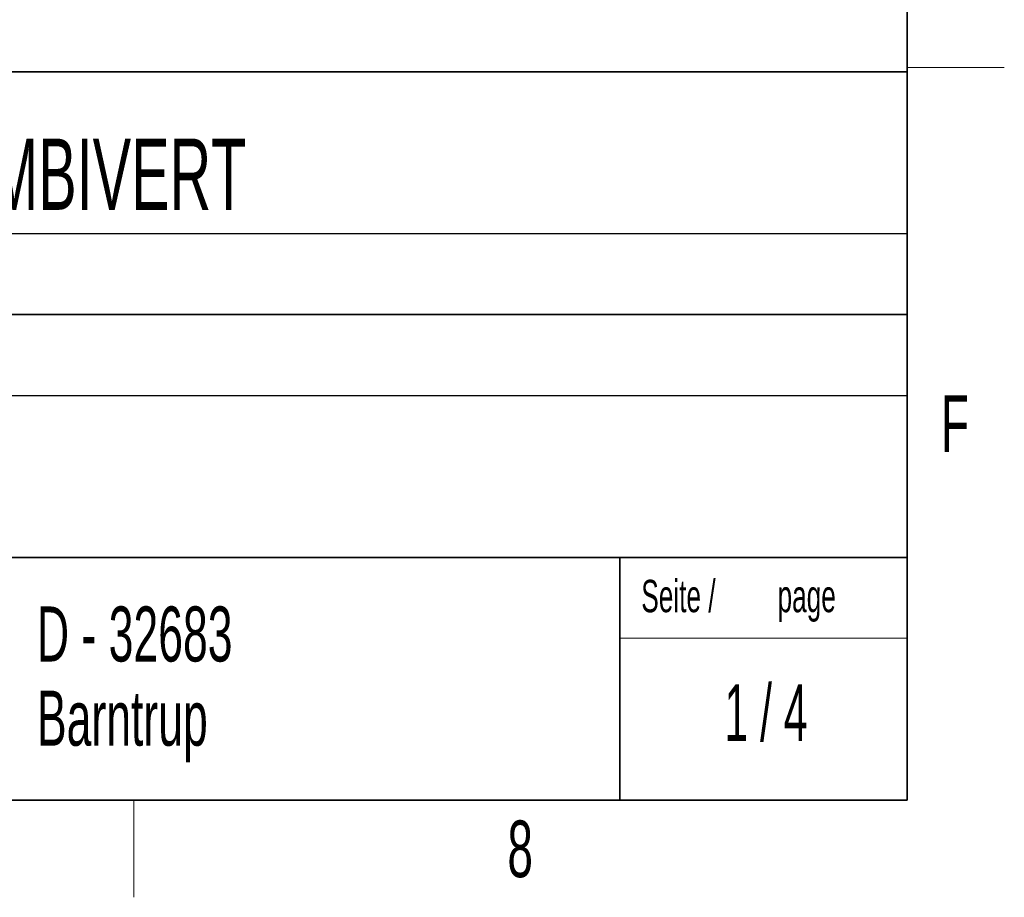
# Model space of a CAD drawing. Header units: millimetres. Extents: x 5 to 418, y 2 to 292.
# Tile 44 of 54: x 353 to 414, y 6 to 60. Entities that reach past the tile are written whole.
import ezdxf

# ---------------------------------------------------------------- set-up
doc = ezdxf.new("R2010")
doc.units = ezdxf.units.MM
doc.layers.add('SLD-0', color=7, linetype='Continuous')
doc.styles.add('SLDTEXTSTYLE0', font='TXT', dxfattribs={"width": 0.605})
doc.styles.add('SLDTEXTSTYLE2', font='TXT', dxfattribs={"width": 0.563})

msp = doc.modelspace()

# ---------------------------------------------------------------- linework, layer by layer
at = {"layer": 'SLD-0', "lineweight": 35}
for p, q in [((408, 12), (408, 282.5)), ((135, 57), (408, 57)), ((408, 57), (408, 12)), ((408, 42), (288, 42)), ((288, 27), (408, 27)), ((390.2572, 27), (390.2572, 12)), ((26, 12), (408, 12)), ((135, 12), (408, 12))]:
    msp.add_line(p, q, dxfattribs=at)
at = {"layer": 'SLD-0', "lineweight": 18}
for p, q in [((408, 57.25), (414, 57.25)), ((390.2572, 22), (408, 22)), ((360.25, 6), (360.25, 12))]:
    msp.add_line(p, q, dxfattribs=at)
at = {"layer": 'SLD-0'}
for p, q in [((328, 47), (408, 47)), ((288, 37), (408, 37))]:
    msp.add_line(p, q, dxfattribs=at)

# ---------------------------------------------------------------- texts
for s, insert, char_height, attachment_point, style in [('F6-6 TW5 COMBIVERT', (329.222, 52.8644), 4.4, 1, 'SLDTEXTSTYLE0'), ('Material-Nr. / Material No.', (329.7169, 40.4794), 2, 1, 'SLDTEXTSTYLE0'), ('F', (410.9536, 37.0011), 3.5, 2, 'SLDTEXTSTYLE0'), ('Seite /', (391.5827, 25.6111), 2, 1, 'SLDTEXTSTYLE0'), ('page', (399.9963, 25.6114), 2, 1, 'SLDTEXTSTYLE0'), ('D - 32683', (354.2592, 23.9657), 3.4, 1, 'SLDTEXTSTYLE0'), ('1 / 4', (399.2839, 19.1524), 3.5, 2, 'SLDTEXTSTYLE2'), ('Barntrup', (354.2592, 18.7657), 3.4, 1, 'SLDTEXTSTYLE0'), ('8', (384.1027, 10.743), 3.5, 2, 'SLDTEXTSTYLE0')]:
    msp.add_mtext(s, dxfattribs=dict(at, insert=insert, char_height=char_height, attachment_point=attachment_point, style=style))

doc.saveas('drawing.dxf')
